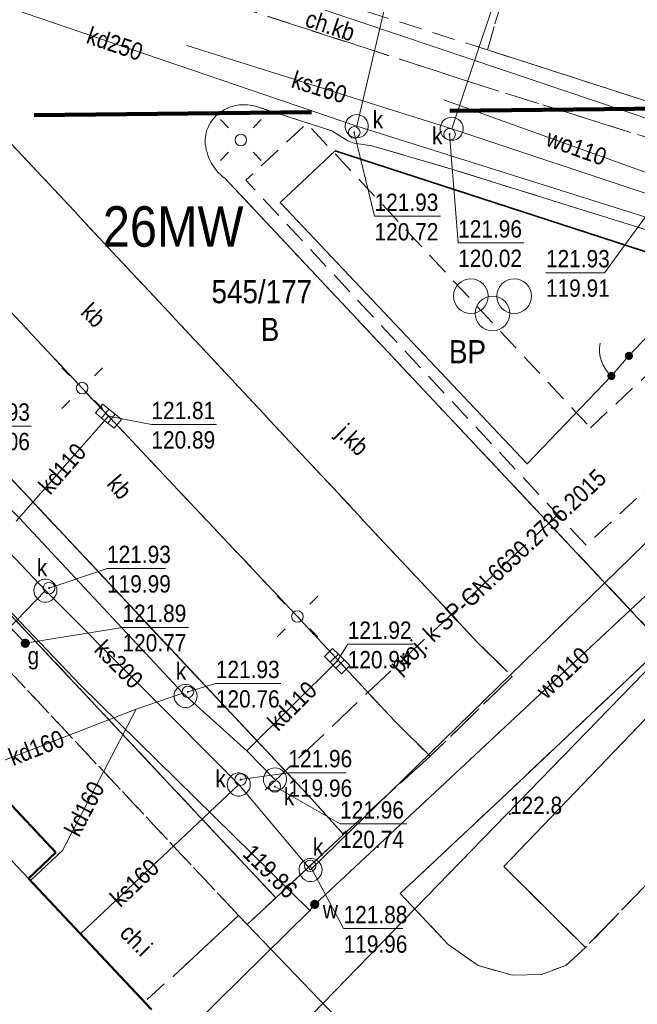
# Model space of a CAD drawing. Extents: x 6439600 to 6443631, y 5654340 to 5654937.
# Tile 49 of 54: x 6440954 to 6440981, y 5654853 to 5654896. Entities that reach past the tile are written whole.
import ezdxf
from ezdxf.enums import TextEntityAlignment as Align

# ---------------------------------------------------------------- set-up
doc = ezdxf.new("R2010")
doc.units = 0
doc.header["$MEASUREMENT"] = 0
for name, pattern in [('1.0_0.5', [1.5, 1, -0.5]), ('1.5_0.5', [2, 1.5, -0.5]), ('2', [0.9, 0.6, -0.3]), ('219-500', [0]), ('BUBS04', [1.5, 1, -0.5]), ('PRZER3-1', [4, 3, -1])]:
    doc.linetypes.add(name, pattern=pattern)
doc.layers.get('0').update_dxf_attribs({"color": 2, "linetype": 'CONTINUOUS', "lineweight": 5})
for name, color, linetype in [('210-oznaczenie konturu użytku gruntowego', 7, 'CONTINUOUS'), ('211-numer działki ewidencyjnej', 7, 'CONTINUOUS'), ('219-działka ewidencyjna', 7, 'CONTINUOUS'), ('312-budynek ewidencyjny', 7, 'CONTINUOUS'), ('320-blok - kondygnacja nadziemna', 7, 'CONTINUOUS'), ('budowla podziemna', 7, 'CONTINUOUS'), ('budowla podziemna-Atr17', 7, 'CONTINUOUS'), ('chodnik', 7, 'CONTINUOUS'), ('chodnik-Atr17', 7, 'CONTINUOUS'), ('jezdnia', 7, 'CONTINUOUS'), ('jezdnia-Atr17', 7, 'CONTINUOUS'), ('komora podziemna', 7, 'CONTINUOUS'), ('kratka ściekowa', 7, 'CONTINUOUS'), ('krawężnik', 7, 'CONTINUOUS'), ('latarnia', 7, 'CONTINUOUS'), ('obszar utwardzony', 7, 'CONTINUOUS'), ('obszar utwardzony-Atr17', 7, 'CONTINUOUS'), ('pikieta naturalna', 7, 'CONTINUOUS'), ('pikieta naturalna-Atr2', 7, 'CONTINUOUS'), ('przewód gazowy', 7, 'CONTINUOUS'), ('przewód kanalizacyjny', 7, 'CONTINUOUS'), ('przewód kanalizacyjny - ob. projektowany', 7, 'CONTINUOUS'), ('przewód kanalizacyjny - ob. projektowany-Atr1', 7, 'CONTINUOUS'), ('przewód kanalizacyjny-Atr1', 7, 'CONTINUOUS'), ('przewód wodociągowy', 7, 'CONTINUOUS'), ('przewód wodociągowy-Atr1', 7, 'CONTINUOUS'), ('rzedna', 7, 'CONTINUOUS'), ('rzedna-Atr2', 7, 'CONTINUOUS'), ('rzedna-Atr3', 7, 'CONTINUOUS'), ('trawnik', 7, 'CONTINUOUS'), ('właz do komory lub kanału - okrągły', 7, 'CONTINUOUS'), ('właz do komory lub kanału - okrągły-Atr17', 7, 'CONTINUOUS'), ('Zakres', 7, 'CONTINUOUS'), ('zasuwa lub zawór', 7, 'CONTINUOUS'), ('zasuwa lub zawór-Atr17', 7, 'CONTINUOUS')]:
    doc.layers.add(name, color=color, linetype=linetype)
for name, color, linetype, lineweight in [('z - kartowanie', 2, 'CONTINUOUS', 5), ('z - MPZT', 121, 'PRZER3-1', 18), ('z- kartowanie', 7, 'CONTINUOUS', 18)]:
    doc.layers.add(name, color=color, linetype=linetype, lineweight=lineweight)
doc.styles.add('MapaZas', font='geodezja.shx', dxfattribs={"width": 0.9})
doc.linetypes.add('OLZ', pattern='A,3,-1,[36,msgB.shx,S=0.008,R=0,X=-0.5,Y=0],3', length=7)

# ---------------------------------------------------------------- blocks, each defined once
blk = doc.blocks.new('PW01')
at = {"linetype": 'Continuous', "lineweight": 13}
h = blk.add_hatch(color=0, dxfattribs=at)
edge = h.paths.add_edge_path()
edge.add_arc((0, 0), 0.045, 0, 360)
blk = doc.blocks.new('US22')
at = {"color": 0, "linetype": 'Continuous', "lineweight": 13}
blk.add_circle((0, 0), 0.25, dxfattribs=at)
blk = doc.blocks.new('US05')
at = {"color": 0, "linetype": 'Continuous', "lineweight": 13}
for p, q in [((-0.525, -0.25), (-0.525, 0.25)), ((-0.525, 0.25), (-0.175, 0.25)), ((-0.175, -0.25), (-0.175, 0.25)), ((-0.175, 0.25), (0.175, 0.25)), ((0.175, -0.25), (0.175, 0.25)), ((0.175, 0.25), (0.525, 0.25)), ((0.525, -0.25), (0.525, 0.25)), ((-0.525, -0.25), (-0.175, -0.25)), ((-0.175, -0.25), (0.175, -0.25)), ((0.175, -0.25), (0.525, -0.25))]:
    blk.add_line(p, q, dxfattribs=at)
blk = doc.blocks.new('US25')
at = {"linetype": 'Continuous', "lineweight": 0}
h = blk.add_hatch(color=0, dxfattribs=at)
edge = h.paths.add_edge_path()
edge.add_arc((0, 0), 0.2, 0, 360)
blk = doc.blocks.new('SM01')
at = {"color": 0, "linetype": 'Continuous', "lineweight": 13}
for p, q in [((-0.53, 0.531), (-0.883, 0.884)), ((0.531, 0.531), (0.884, 0.884)), ((-0.53, -0.53), (-0.883, -0.883)), ((0.531, -0.53), (0.884, -0.883))]:
    blk.add_line(p, q, dxfattribs=at)
blk.add_circle((0, 0), 0.25, dxfattribs=at)
blk = doc.blocks.new('bubs04')
at = {"color": 0, "linetype": 'Continuous', "lineweight": 18}
for centre in [(-1.875, 0.75), (1.875, 0.75), (0, -0.75)]:
    blk.add_circle(centre, 1.5, dxfattribs=at)
blk = doc.blocks.new('ktok04l')
at = {"color": 0, "linetype": 'Continuous', "lineweight": 18}
blk.add_arc((0, 3), 3, 210, 270, dxfattribs=at)
blk = doc.blocks.new('bgs')
at = {"color": 0, "linetype": 'Continuous', "lineweight": 0, "const_width": 0.35}
blk.add_lwpolyline([(-0.175, 0, 1), (0.175, 0, 1)], format="xyb", close=True, dxfattribs=at)

msp = doc.modelspace()

# ---------------------------------------------------------------- hatches: boundary and pattern name
at = {"layer": 'z - MPZT', "linetype": 'Continuous', "lineweight": 18}
h = msp.add_hatch(dxfattribs=at)
h.set_pattern_fill('ANSI32', color=256, scale=20, angle=122)
edge = h.paths.add_edge_path()
edge.add_line((6440960.326, 5654818.056), (6440970.835, 5654806.917))
edge.add_line((6440970.835, 5654806.917), (6441020.698, 5654857.544))
edge.add_line((6441020.698, 5654857.544), (6441020.504, 5654879.363))
edge.add_line((6441020.504, 5654879.363), (6440960.84, 5654817.78))

# ---------------------------------------------------------------- linework, layer by layer
at = {"layer": '219-działka ewidencyjna', "color": 3, "linetype": '219-500', "lineweight": 13, "flags": 128}
msp.add_lwpolyline([(6440947.07, 5654832.59), (6441018.96, 5654906.57)], dxfattribs=at)
at = {"layer": '312-budynek ewidencyjny', "color": 7, "linetype": 'Continuous', "lineweight": 50, "flags": 128}
for points in [[(6440952.77, 5654862.23), (6440955.34, 5654859.51)], [(6440955.34, 5654859.51), (6440954.15, 5654858.38)], [(6440954.15, 5654858.38), (6440959.48, 5654852.71)]]:
    msp.add_lwpolyline(points, dxfattribs=at)
at = {"layer": '320-blok - kondygnacja nadziemna', "color": 7, "linetype": 'Continuous', "lineweight": 13, "flags": 128}
msp.add_lwpolyline([(6440950.07, 5654862.7), (6440954.15, 5654858.38), (6440955.34, 5654859.51), (6440952.77, 5654862.23), (6440952.68, 5654862.15), (6440951.18, 5654863.75)], close=True, dxfattribs=at)
at = {"layer": 'budowla podziemna', "color": 7, "linetype": '1.0_0.5', "lineweight": 13, "flags": 128}
msp.add_lwpolyline([(6440978.47, 5654877.89), (6440984.61, 5654883.62), (6440987.06, 5654880.99), (6440978.29, 5654872.8), (6440963.56, 5654888.6), (6440966.19, 5654891.06)], close=True, dxfattribs=at)
at = {"layer": 'chodnik', "color": 7, "linetype": '1.0_0.5', "lineweight": 13, "flags": 128}
for points in [[(6440924.72, 5654900.35), (6440923.47, 5654899.23), (6440924.53, 5654898.11), (6440934.77, 5654887.17), (6440938.72, 5654882.92), (6440949.01, 5654872.02), (6440952.93, 5654867.78), (6440963.24, 5654856.78), (6440963.62, 5654856.39), (6440964.86, 5654857.55), (6440963.52, 5654858.97)], [(6440963.24, 5654856.78), (6440952.93, 5654867.78), (6440948.94, 5654863.91), (6440950.07, 5654862.7), (6440951.18, 5654863.75), (6440952.68, 5654862.15), (6440952.77, 5654862.23), (6440955.34, 5654859.51), (6440954.15, 5654858.38), (6440959.17, 5654853.04), (6440960.32, 5654854.1), (6440960.41, 5654854.14)]]:
    msp.add_lwpolyline(points, close=True, dxfattribs=at)
at = {"layer": 'chodnik', "color": 7, "linetype": '1.0_0.5', "lineweight": 13}
msp.add_lwpolyline([(6440949.921, 5654900.411), (6440953.54, 5654899.25), (6440960.21, 5654897.1), (6440973.55, 5654892.76), (6440993.4, 5654886.54), (6440993.79, 5654887.68), (6440981.98, 5654891.68), (6440974.02, 5654894.24), (6440962.38, 5654897.95), (6440954.723, 5654900.411)], dxfattribs=at)
at = {"layer": 'jezdnia', "color": 7, "linetype": '1.5_0.5', "lineweight": 13}
for points in [[(6440924.78, 5654900.411), (6440924.72, 5654900.35), (6440963.52, 5654858.97), (6440964.86, 5654857.55), (6440967.78, 5654860.29)], [(6440967.78, 5654860.29), (6440966.41, 5654861.81), (6440937.09, 5654893.05), (6440930.478, 5654900.411)], [(6440944.37, 5654899.84), (6440973.62, 5654868.56), (6440975.08, 5654867.12), (6440971.54, 5654863.67), (6440967.78, 5654860.29), (6440964.86, 5654857.55), (6440963.62, 5654856.39), (6440968.49, 5654851.31)], [(6441003.87, 5654884.34), (6440993.79, 5654887.68), (6440993.4, 5654886.54), (6440973.55, 5654892.76), (6440953.54, 5654899.25)]]:
    msp.add_lwpolyline(points, dxfattribs=at)
at = {"layer": 'jezdnia', "color": 7, "linetype": '1.5_0.5', "lineweight": 13, "flags": 128}
msp.add_lwpolyline([(6440974.33, 5654861.57), (6440981.64, 5654868.47), (6440962.66, 5654888.67), (6440962.56, 5654888.75), (6440962.47, 5654888.83), (6440962.38, 5654888.92), (6440962.29, 5654889.02), (6440962.07, 5654889.33), (6440962.01, 5654889.44), (6440961.96, 5654889.56), (6440961.91, 5654889.68), (6440961.88, 5654889.8), (6440961.84, 5654889.92), (6440961.82, 5654890.04), (6440961.8, 5654890.17), (6440961.8, 5654890.29), (6440961.8, 5654890.41), (6440961.82, 5654890.54), (6440961.84, 5654890.66), (6440961.87, 5654890.77), (6440961.92, 5654890.89), (6440961.95, 5654890.96), (6440962.03, 5654891.1), (6440962.1, 5654891.2), (6440962.18, 5654891.3), (6440962.26, 5654891.39), (6440962.35, 5654891.47), (6440962.45, 5654891.54), (6440962.55, 5654891.6), (6440962.64, 5654891.66), (6440962.75, 5654891.71), (6440962.85, 5654891.76), (6440963.07, 5654891.82), (6440963.18, 5654891.85), (6440963.29, 5654891.86), (6440963.41, 5654891.87), (6440963.52, 5654891.87), (6440963.63, 5654891.86), (6440963.75, 5654891.85), (6440963.86, 5654891.83), (6440963.97, 5654891.8), (6440967.28, 5654890.74), (6440967.97, 5654890.31), (6440968.25, 5654890.21), (6440969.01, 5654890.09), (6440972.41, 5654889.1), (6440986.68, 5654884.65), (6440987.36, 5654884.29), (6440988, 5654884.08), (6440988.78, 5654884.01), (6440996.29, 5654881.71), (6440997.49, 5654880.56), (6440997.63, 5654880.39), (6440997.76, 5654880.21), (6440997.87, 5654880.02), (6440997.98, 5654879.83), (6440998.08, 5654879.63), (6440998.17, 5654879.43), (6440998.24, 5654879.25), (6440998.32, 5654879.02), (6440998.37, 5654878.8), (6440998.42, 5654878.59), (6440998.45, 5654878.37), (6440998.47, 5654878.15), (6440998.48, 5654877.93), (6440998.48, 5654877.71), (6440998.47, 5654877.49), (6440998.44, 5654877.28), (6440998.4, 5654877.06), (6440998.35, 5654876.85), (6440998.28, 5654876.64), (6440998.2, 5654876.44), (6440998.11, 5654876.24), (6440998.01, 5654876.05), (6440997.89, 5654875.86), (6440997.77, 5654875.68), (6440997.63, 5654875.51), (6440997.49, 5654875.35), (6440997.33, 5654875.2), (6440978.26, 5654855.39), (6440977.41, 5654854.62), (6440976.35, 5654854.23), (6440975.1, 5654854.19), (6440973.61, 5654854.61), (6440972.31, 5654855.53), (6440970.24, 5654857.73)], close=True, dxfattribs=at)
at = {"layer": 'komora podziemna', "color": 32, "linetype": 'Continuous', "lineweight": 13, "flags": 128}
for points in [[(6440968.06, 5654890.54), (6440967.98, 5654890.61), (6440967.92, 5654890.7), (6440967.88, 5654890.79), (6440967.86, 5654890.89), (6440967.86, 5654891), (6440967.89, 5654891.1), (6440967.93, 5654891.2), (6440967.99, 5654891.28), (6440968.07, 5654891.35), (6440968.16, 5654891.4), (6440968.26, 5654891.43), (6440968.37, 5654891.44), (6440968.47, 5654891.43), (6440968.57, 5654891.39), (6440968.66, 5654891.34), (6440968.74, 5654891.27), (6440968.8, 5654891.18), (6440968.84, 5654891.09), (6440968.86, 5654890.99), (6440968.86, 5654890.88), (6440968.83, 5654890.78), (6440968.79, 5654890.68), (6440968.73, 5654890.6), (6440968.65, 5654890.53), (6440968.56, 5654890.48), (6440968.46, 5654890.45), (6440968.35, 5654890.44), (6440968.25, 5654890.45), (6440968.15, 5654890.49)], [(6440972.09, 5654890.5), (6440972.03, 5654890.59), (6440971.99, 5654890.68), (6440971.97, 5654890.78), (6440971.97, 5654890.89), (6440972, 5654890.99), (6440972.04, 5654891.09), (6440972.1, 5654891.17), (6440972.18, 5654891.24), (6440972.27, 5654891.29), (6440972.37, 5654891.32), (6440972.48, 5654891.33), (6440972.58, 5654891.32), (6440972.68, 5654891.28), (6440972.77, 5654891.23), (6440972.85, 5654891.16), (6440972.91, 5654891.07), (6440972.95, 5654890.98), (6440972.97, 5654890.88), (6440972.97, 5654890.77), (6440972.94, 5654890.67), (6440972.9, 5654890.57), (6440972.84, 5654890.49), (6440972.76, 5654890.42), (6440972.67, 5654890.37), (6440972.57, 5654890.34), (6440972.46, 5654890.33), (6440972.36, 5654890.34), (6440972.26, 5654890.38), (6440972.17, 5654890.43)], [(6440955.03, 5654870.36), (6440954.93, 5654870.34), (6440954.83, 5654870.34), (6440954.73, 5654870.36), (6440954.63, 5654870.41), (6440954.55, 5654870.47), (6440954.48, 5654870.55), (6440954.42, 5654870.64), (6440954.39, 5654870.74), (6440954.38, 5654870.84), (6440954.39, 5654870.94), (6440954.42, 5654871.04), (6440954.48, 5654871.13), (6440954.55, 5654871.21), (6440954.63, 5654871.27), (6440954.73, 5654871.32), (6440954.83, 5654871.34), (6440954.93, 5654871.34), (6440955.03, 5654871.32), (6440955.13, 5654871.27), (6440955.21, 5654871.21), (6440955.28, 5654871.13), (6440955.34, 5654871.04), (6440955.37, 5654870.94), (6440955.38, 5654870.84), (6440955.37, 5654870.74), (6440955.34, 5654870.64), (6440955.28, 5654870.55), (6440955.21, 5654870.47), (6440955.13, 5654870.41)], [(6440961.45, 5654866.28), (6440961.44, 5654866.18), (6440961.41, 5654866.08), (6440961.35, 5654865.99), (6440961.28, 5654865.91), (6440961.2, 5654865.85), (6440961.1, 5654865.8), (6440961, 5654865.78), (6440960.9, 5654865.78), (6440960.8, 5654865.8), (6440960.7, 5654865.85), (6440960.62, 5654865.91), (6440960.55, 5654865.99), (6440960.49, 5654866.08), (6440960.46, 5654866.18), (6440960.45, 5654866.28), (6440960.46, 5654866.38), (6440960.49, 5654866.48), (6440960.55, 5654866.57), (6440960.62, 5654866.65), (6440960.7, 5654866.71), (6440960.8, 5654866.76), (6440960.9, 5654866.78), (6440961, 5654866.78), (6440961.1, 5654866.76), (6440961.2, 5654866.71), (6440961.28, 5654866.65), (6440961.35, 5654866.57), (6440961.41, 5654866.48), (6440961.44, 5654866.38)], [(6440963.75, 5654862.45), (6440963.74, 5654862.35), (6440963.71, 5654862.25), (6440963.65, 5654862.16), (6440963.58, 5654862.08), (6440963.5, 5654862.02), (6440963.4, 5654861.97), (6440963.3, 5654861.95), (6440963.2, 5654861.95), (6440963.1, 5654861.97), (6440963, 5654862.02), (6440962.92, 5654862.08), (6440962.85, 5654862.16), (6440962.79, 5654862.25), (6440962.76, 5654862.35), (6440962.75, 5654862.45), (6440962.76, 5654862.55), (6440962.79, 5654862.65), (6440962.85, 5654862.74), (6440962.92, 5654862.82), (6440963, 5654862.88), (6440963.1, 5654862.93), (6440963.2, 5654862.95), (6440963.3, 5654862.95), (6440963.4, 5654862.93), (6440963.5, 5654862.88), (6440963.58, 5654862.82), (6440963.65, 5654862.74), (6440963.71, 5654862.65), (6440963.74, 5654862.55)], [(6440964.44, 5654862.34), (6440964.38, 5654862.43), (6440964.34, 5654862.52), (6440964.32, 5654862.62), (6440964.32, 5654862.73), (6440964.35, 5654862.83), (6440964.39, 5654862.93), (6440964.45, 5654863.01), (6440964.53, 5654863.08), (6440964.62, 5654863.13), (6440964.72, 5654863.16), (6440964.83, 5654863.17), (6440964.93, 5654863.16), (6440965.03, 5654863.12), (6440965.12, 5654863.07), (6440965.2, 5654863), (6440965.26, 5654862.91), (6440965.3, 5654862.82), (6440965.32, 5654862.72), (6440965.32, 5654862.61), (6440965.29, 5654862.51), (6440965.25, 5654862.41), (6440965.19, 5654862.33), (6440965.11, 5654862.26), (6440965.02, 5654862.21), (6440964.92, 5654862.18), (6440964.81, 5654862.17), (6440964.71, 5654862.18), (6440964.61, 5654862.22), (6440964.52, 5654862.27)], [(6440966.86, 5654858.75), (6440966.85, 5654858.65), (6440966.82, 5654858.55), (6440966.76, 5654858.46), (6440966.69, 5654858.38), (6440966.61, 5654858.32), (6440966.51, 5654858.27), (6440966.41, 5654858.25), (6440966.31, 5654858.25), (6440966.21, 5654858.27), (6440966.11, 5654858.32), (6440966.03, 5654858.38), (6440965.96, 5654858.46), (6440965.9, 5654858.55), (6440965.87, 5654858.65), (6440965.86, 5654858.75), (6440965.87, 5654858.85), (6440965.9, 5654858.95), (6440965.96, 5654859.04), (6440966.03, 5654859.12), (6440966.11, 5654859.18), (6440966.21, 5654859.23), (6440966.31, 5654859.25), (6440966.41, 5654859.25), (6440966.51, 5654859.23), (6440966.61, 5654859.18), (6440966.69, 5654859.12), (6440966.76, 5654859.04), (6440966.82, 5654858.95), (6440966.85, 5654858.85)]]:
    msp.add_lwpolyline(points, close=True, dxfattribs=at)
at = {"layer": 'krawężnik', "color": 7, "linetype": 'Continuous', "lineweight": 13}
for points in [[(6440967.78, 5654860.29), (6440964.86, 5654857.55), (6440963.52, 5654858.97), (6440924.72, 5654900.35), (6440924.78, 5654900.411)], [(6440930.478, 5654900.411), (6440937.09, 5654893.05), (6440966.41, 5654861.81), (6440967.78, 5654860.29)]]:
    msp.add_lwpolyline(points, dxfattribs=at)
at = {"layer": 'krawężnik', "color": 7, "linetype": 'Continuous', "lineweight": 13, "flags": 128}
for points in [[(6440974.3, 5654895.25), (6440974.02, 5654894.24), (6440981.98, 5654891.68), (6440982.22, 5654892.47)], [(6440965.53, 5654885.62), (6440962.66, 5654888.67), (6440962.56, 5654888.75), (6440962.47, 5654888.83), (6440962.38, 5654888.92), (6440962.29, 5654889.02), (6440962.21, 5654889.12), (6440962.14, 5654889.22), (6440962.07, 5654889.33), (6440962.01, 5654889.44), (6440961.96, 5654889.56), (6440961.91, 5654889.68), (6440961.88, 5654889.8), (6440961.84, 5654889.92), (6440961.82, 5654890.04), (6440961.8, 5654890.17), (6440961.8, 5654890.29), (6440961.8, 5654890.41), (6440961.82, 5654890.54), (6440961.84, 5654890.66), (6440961.87, 5654890.77), (6440961.92, 5654890.89), (6440961.97, 5654891), (6440962.03, 5654891.1), (6440962.1, 5654891.2), (6440962.18, 5654891.3), (6440962.26, 5654891.39), (6440962.35, 5654891.47), (6440962.45, 5654891.54), (6440962.55, 5654891.6), (6440962.64, 5654891.66), (6440962.75, 5654891.71), (6440962.85, 5654891.76), (6440962.96, 5654891.79), (6440963.07, 5654891.82), (6440963.18, 5654891.85), (6440963.29, 5654891.86), (6440963.41, 5654891.87), (6440963.52, 5654891.87), (6440963.63, 5654891.86), (6440963.75, 5654891.85), (6440963.86, 5654891.83), (6440963.97, 5654891.8), (6440967.28, 5654890.74), (6440967.97, 5654890.31), (6440968.25, 5654890.21), (6440969.01, 5654890.09), (6440972.41, 5654889.1), (6440986.68, 5654884.65)], [(6440963.73, 5654887.53), (6440981.64, 5654868.47)], [(6440982.91, 5654867.43), (6440974.72, 5654858.9), (6440978.26, 5654855.39), (6440977.41, 5654854.62), (6440976.35, 5654854.23), (6440975.1, 5654854.19), (6440973.61, 5654854.61), (6440972.31, 5654855.53), (6440970.24, 5654857.73), (6440974.33, 5654861.57), (6440981.64, 5654868.47)], [(6440952.72, 5654829.36), (6440959.09, 5654835.7), (6440955.5, 5654839.17), (6440964.66, 5654848.56), (6440968.21, 5654845.07), (6440969.35, 5654846.58), (6440969.76, 5654848.06), (6440969.5, 5654849.79), (6440968.49, 5654851.31), (6440963.62, 5654856.39), (6440963.24, 5654856.78), (6440960.41, 5654854.14)]]:
    msp.add_lwpolyline(points, dxfattribs=at)
at = {"layer": 'obszar utwardzony', "color": 7, "linetype": '1.5_0.5', "lineweight": 13, "flags": 128}
for points in [[(6440973.62, 5654868.56), (6440944.37, 5654899.84), (6440940.74, 5654896.44), (6440942.37, 5654894.71), (6440956.47, 5654879.6), (6440965.79, 5654869.72), (6440970, 5654865.19), (6440971.54, 5654863.67), (6440975.08, 5654867.12)], [(6440970, 5654865.19), (6440965.79, 5654869.72), (6440956.47, 5654879.6), (6440942.37, 5654894.71), (6440940.74, 5654896.44), (6440937.09, 5654893.05), (6440966.41, 5654861.81), (6440967.78, 5654860.29), (6440971.55, 5654863.68), (6440971.49, 5654863.72)], [(6440997.33, 5654875.2), (6440993.72, 5654878.68), (6440982.91, 5654867.43), (6440974.72, 5654858.9), (6440978.26, 5654855.39)]]:
    msp.add_lwpolyline(points, close=True, dxfattribs=at)
at = {"layer": 'przewód gazowy', "color": 40, "linetype": 'Continuous', "lineweight": 13}
msp.add_lwpolyline([(6440953.797, 5654900.411), (6440971.88, 5654894.32), (6440992.14, 5654887.5), (6440992.74, 5654887.33)], dxfattribs=at)
at = {"layer": 'przewód gazowy', "color": 40, "linetype": 'Continuous', "lineweight": 13, "flags": 128}
msp.add_lwpolyline([(6440954.01, 5654868.56), (6440953.54, 5654869.05), (6440952.23, 5654870.47), (6440938.02, 5654885.93), (6440934.83, 5654889.39)], dxfattribs=at)
at = {"layer": 'przewód kanalizacyjny', "color": 34, "linetype": 'Continuous', "lineweight": 13}
for points in [[(6440927.258, 5654900.411), (6440934.7, 5654892.29), (6440940.76, 5654885.91), (6440948.8, 5654877.25), (6440954.88, 5654870.84), (6440963.25, 5654862.45), (6440966.36, 5654858.75), (6440992.36, 5654884.1), (6441029.95, 5654891.52)], [(6440928.416, 5654900.411), (6440930.89, 5654897.81), (6440932.08, 5654896.56), (6440944.14, 5654883.97), (6440946.4, 5654881.28), (6440953.74, 5654873.99), (6440960.83, 5654866.4), (6440963.6, 5654863.9), (6440964.82, 5654862.67)], [(6440970.588, 5654900.411), (6440968.36, 5654890.94)]]:
    msp.add_lwpolyline(points, dxfattribs=at)
at = {"layer": 'przewód kanalizacyjny', "color": 34, "linetype": 'Continuous', "lineweight": 13, "flags": 128}
for points in [[(6440972.47, 5654890.83), (6440975.29, 5654899.26)], [(6440947.42, 5654898.08), (6440968.36, 5654890.94), (6440987.84, 5654884.81)], [(6440961.01, 5654894.43), (6440972.47, 5654890.83)], [(6440972.47, 5654890.83), (6440981.4, 5654887.85)], [(6440953.61, 5654873.84), (6440957.61, 5654878.39)], [(6440954.88, 5654870.84), (6440948.56, 5654864.32)], [(6440967.51, 5654867.79), (6440963.6, 5654863.9)], [(6440958.81, 5654865.71), (6440960.83, 5654866.4)], [(6440951.87, 5654863.02), (6440958.81, 5654865.71)], [(6440954.23, 5654858.3), (6440955.62, 5654859.59), (6440958.81, 5654865.71)], [(6440956.4, 5654855.99), (6440963.25, 5654862.45)]]:
    msp.add_lwpolyline(points, dxfattribs=at)
at = {"layer": 'przewód kanalizacyjny - ob. projektowany', "color": 34, "linetype": '1.5_0.5', "lineweight": 13, "flags": 128}
msp.add_lwpolyline([(6440964.39, 5654862.21), (6440969.05, 5654866.63), (6440977.06, 5654874.12)], dxfattribs=at)
at = {"layer": 'przewód wodociągowy', "color": 5, "linetype": 'Continuous', "lineweight": 13, "flags": 128}
for points in [[(6440972.13, 5654892.08), (6440990.53, 5654885.47)], [(6440966.33, 5654857), (6440956.4, 5654866.75), (6440952.05, 5654871.31), (6440946.98, 5654876.63), (6440941.57, 5654883.2), (6440937.93, 5654887.2), (6440934.99, 5654890.69)], [(6440990.53, 5654885.47), (6440990.99, 5654885.3), (6440990.8, 5654884.82), (6440988.01, 5654877.3), (6440966.54, 5654857.26)], [(6440966.33, 5654857), (6440955.32, 5654846.14), (6440944.28, 5654834.82), (6440943.88, 5654834.39)], [(6440966.54, 5654857.26), (6440966.33, 5654857)]]:
    msp.add_lwpolyline(points, dxfattribs=at)
at = {"layer": 'rzedna-Atr2', "color": 7, "lineweight": 13, "flags": 128}
for points in [[(6440968.25, 5654890.67), (6440969.13, 5654887.04), (6440971.978, 5654887.04)], [(6440972.38, 5654890.59), (6440972.75, 5654885.89), (6440975.593, 5654885.89)], [(6440981.34, 5654887.67), (6440979.08, 5654884.6), (6440976.55, 5654884.6)], [(6440948.9, 5654877.33), (6440951.45, 5654877.96), (6440954.261, 5654877.96)], [(6440955.04, 5654870.95), (6440957.55, 5654871.8), (6440960.08, 5654871.8)], [(6440961.05, 5654866.46), (6440962.26, 5654866.82), (6440965.076, 5654866.82)], [(6440963.33, 5654862.66), (6440965.4, 5654862.96), (6440967.898, 5654862.96)], [(6440964.81, 5654862.36), (6440967.64, 5654860.74), (6440970.52, 5654860.74)], [(6440966.34, 5654858.93), (6440967.79, 5654856.21), (6440970.351, 5654856.21)]]:
    msp.add_lwpolyline(points, dxfattribs=at)
at = {"layer": 'rzedna-Atr2', "color": 34, "lineweight": 13, "flags": 128}
for points in [[(6440957.61, 5654878.39), (6440959.47, 5654878.03), (6440962.287, 5654878.03)], [(6440967.51, 5654867.79), (6440967.97, 5654868.52), (6440970.818, 5654868.52)]]:
    msp.add_lwpolyline(points, dxfattribs=at)
at = {"layer": 'rzedna-Atr2', "color": 40, "lineweight": 13, "flags": 128}
msp.add_lwpolyline([(6440954.01, 5654868.56), (6440958.22, 5654869.25), (6440961.074, 5654869.25)], dxfattribs=at)
at = {"layer": 'trawnik', "color": 7, "linetype": '1.0_0.5', "lineweight": 13}
for points in [[(6440974.3, 5654895.25), (6440974.02, 5654894.24), (6440981.98, 5654891.68), (6440982.22, 5654892.47), (6440983.42, 5654896.58), (6440984.27, 5654899.36), (6440980.42, 5654900.62), (6440976.63, 5654901.89), (6440976.424, 5654901.25)], [(6440976.155, 5654900.411), (6440975.74, 5654899.12), (6440975.56, 5654899.18), (6440974.3, 5654895.25)]]:
    msp.add_lwpolyline(points, dxfattribs=at)
at = {"layer": 'z - kartowanie', "color": 0, "linetype": 'Continuous', "lineweight": 35}
msp.add_lwpolyline([(6440979.38, 5654880.13), (6440975.74, 5654876.33), (6440965.05, 5654887.64), (6440967.43, 5654889.88), (6440983.59, 5654884.62), (6440980.14, 5654881)], dxfattribs=at)
at = {"layer": 'z - kartowanie', "color": 0, "linetype": 'Continuous', "lineweight": 18}
msp.add_lwpolyline([(6440979.38, 5654880.13), (6440980.14, 5654881)], dxfattribs=at)
at = {"layer": 'Zakres', "color": 221, "linetype": '2', "lineweight": 140, "ltscale": 20, "flags": 128}
msp.add_lwpolyline([(6441020.39, 5654892.11), (6440805.9, 5654889.86), (6440806.46, 5654752.7), (6441021.62, 5654754.02)], close=True, dxfattribs=at)

# ---------------------------------------------------------------- block references
at = {"layer": 'kratka ściekowa', "color": 34, "linetype": 'Continuous', "lineweight": 13}
for p, rotation in [((6440957.61, 5654878.39), 320.6), ((6440967.51, 5654867.79), 315)]:
    msp.add_blockref('US05', p, dxfattribs=dict(at, rotation=rotation))
at = {"layer": 'latarnia', "color": 7, "linetype": 'Continuous', "lineweight": 13}
for p in [(6440956.47, 5654879.6), (6440965.79, 5654869.72)]:
    msp.add_blockref('SM01', p, dxfattribs=at)
at = {"layer": 'pikieta naturalna', "color": 7, "linetype": 'Continuous', "lineweight": 13}
msp.add_blockref('PW01', (6440974.99, 5654861.17), dxfattribs=at)
at = {"layer": 'rzedna', "color": 34, "linetype": 'Continuous', "lineweight": 13}
for p in [(6440968.25, 5654890.67), (6440972.38, 5654890.59), (6440957.61, 5654878.39), (6440955.04, 5654870.95), (6440967.51, 5654867.79), (6440961.05, 5654866.46), (6440963.33, 5654862.66), (6440964.81, 5654862.36), (6440966.34, 5654858.93)]:
    msp.add_blockref('PW01', p, dxfattribs=at)
at = {"layer": 'rzedna', "color": 40, "linetype": 'Continuous', "lineweight": 13}
msp.add_blockref('PW01', (6440954.01, 5654868.56), dxfattribs=at)
at = {"layer": 'rzedna', "color": 5, "linetype": 'Continuous', "lineweight": 13}
msp.add_blockref('PW01', (6440966.33, 5654857), dxfattribs=at)
at = {"layer": 'właz do komory lub kanału - okrągły', "color": 7, "linetype": 'Continuous', "lineweight": 13}
for p in [(6440968.25, 5654890.67), (6440972.38, 5654890.59), (6440955.04, 5654870.95), (6440961.05, 5654866.46), (6440963.33, 5654862.66), (6440964.81, 5654862.36), (6440966.34, 5654858.93)]:
    msp.add_blockref('US22', p, dxfattribs=at)
at = {"layer": 'z - kartowanie', "color": 0, "linetype": 'BUBS04', "lineweight": 18, "xscale": 0.5, "yscale": 0.5, "zscale": 0.5}
msp.add_blockref('bubs04', (6440974.238, 5654883.21), dxfattribs=at)
at = {"layer": 'z - kartowanie', "color": 0, "linetype": 'Continuous', "lineweight": 18, "xscale": 0.5, "yscale": 0.5, "zscale": 0.5}
for name, p, rotation in [('ktok04l', (6440979.38, 5654880.13), 318.860732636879), ('bgs', (6440980.14, 5654881), 138.860732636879), ('bgs', (6440979.38, 5654880.13), 318.860732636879)]:
    msp.add_blockref(name, p, dxfattribs=dict(at, rotation=rotation))
at = {"layer": 'z- kartowanie', "color": 7, "linetype": 'Continuous', "lineweight": 13}
msp.add_blockref('SM01', (6440963.34, 5654890.34), dxfattribs=at)
at = {"layer": 'zasuwa lub zawór', "color": 40, "linetype": 'Continuous', "lineweight": 13}
msp.add_blockref('US25', (6440954.01, 5654868.56), dxfattribs=at)
at = {"layer": 'zasuwa lub zawór', "color": 5, "linetype": 'Continuous', "lineweight": 13}
msp.add_blockref('US25', (6440966.54, 5654857.26), dxfattribs=at)

# ---------------------------------------------------------------- texts
at = {"layer": '210-oznaczenie konturu użytku gruntowego', "color": 3, "linetype": 'Continuous', "lineweight": 13, "style": 'MapaZas', "width": 0.9}
msp.add_text('B', height=1, dxfattribs=at).set_placement((6440964.205, 5654881.645))
at = {"layer": '211-numer działki ewidencyjnej', "color": 3, "linetype": 'Continuous', "lineweight": 13, "style": 'MapaZas', "width": 0.9}
msp.add_text('545/177', height=1, dxfattribs=at).set_placement((6440962.073, 5654883.278))
at = {"layer": 'budowla podziemna-Atr17', "color": 7, "lineweight": 13, "style": 'MapaZas', "width": 0.9}
msp.add_text('BP', height=1, dxfattribs=at).set_placement((6440972.35, 5654880.68))
at = {"layer": 'chodnik-Atr17', "color": 7, "lineweight": 13, "style": 'MapaZas', "width": 0.9}
msp.add_text('ch.kb', height=0.75, rotation=341.565, dxfattribs=at).set_placement((6440966.07, 5654895.28))
msp.add_text('ch.i', height=0.75, rotation=314.777, dxfattribs=at).set_placement((6440958.81, 5654855.72), align=Align.MIDDLE_CENTER)
at = {"layer": 'jezdnia-Atr17', "color": 7, "lineweight": 13, "style": 'MapaZas', "width": 0.9}
msp.add_text('j.kb', height=0.75, rotation=315.978, dxfattribs=at).set_placement((6440967.42, 5654877.59))
at = {"layer": 'obszar utwardzony-Atr17', "color": 7, "lineweight": 13, "style": 'MapaZas', "width": 0.9}
for rotation, p in [(315.544, (6440956.36, 5654882.83)), (310.695, (6440957.5, 5654875.44))]:
    msp.add_text('kb', height=0.75, rotation=rotation, dxfattribs=at).set_placement(p)
at = {"layer": 'pikieta naturalna-Atr2', "color": 7, "lineweight": 13, "style": 'MapaZas', "width": 0.9}
msp.add_text('122.8', height=0.75, dxfattribs=at).set_placement((6440974.99, 5654861.17))
at = {"layer": 'przewód kanalizacyjny - ob. projektowany-Atr1', "color": 34, "lineweight": 13, "style": 'MapaZas', "width": 0.9}
msp.add_text('proj. k SP-GN.6630.2736.2015', height=0.75, rotation=43.08, dxfattribs=at).set_placement((6440974.46, 5654871.68), align=Align.MIDDLE_CENTER)
at = {"layer": 'przewód kanalizacyjny-Atr1', "color": 34, "lineweight": 13, "style": 'MapaZas', "width": 0.9}
for s, rotation, p in [('kd250', 341.171, (6440957.89, 5654894.51)), ('ks160', 342.56, (6440966.74, 5654892.63)), ('kd110', 48.681, (6440955.61, 5654876.12)), ('ks200', 314.93, (6440958.06, 5654867.65)), ('kd110', 44.852, (6440965.56, 5654865.85)), ('kd160', 21.187, (6440954.49, 5654864.04)), ('kd160', 62.47, (6440956.57, 5654861.4)), ('ks160', 43.32, (6440958.74, 5654858.2))]:
    msp.add_text(s, height=0.75, rotation=rotation, dxfattribs=at).set_placement(p, align=Align.MIDDLE_CENTER)
at = {"layer": 'przewód wodociągowy-Atr1', "color": 5, "lineweight": 13, "style": 'MapaZas', "width": 0.9}
for rotation, p in [(340.24, (6440977.87, 5654890.02)), (43.026, (6440977.28, 5654867.28))]:
    msp.add_text('wo110', height=0.75, rotation=rotation, dxfattribs=at).set_placement(p, align=Align.MIDDLE_CENTER)
at = {"layer": 'rzedna-Atr2', "color": 7, "lineweight": 13, "style": 'MapaZas', "width": 0.9}
for s, p in [('121.93', (6440969.13, 5654887.048)), ('121.96', (6440972.75, 5654885.897)), ('121.93', (6440976.55, 5654884.607)), ('121.93', (6440951.45, 5654877.968)), ('121.93', (6440957.55, 5654871.808)), ('121.93', (6440962.26, 5654866.828)), ('121.96', (6440965.4, 5654862.968)), ('121.96', (6440967.64, 5654860.748)), ('121.88', (6440967.79, 5654856.218))]:
    msp.add_text(s, height=0.75, dxfattribs=at).set_placement(p, align=Align.BOTTOM_LEFT)
at = {"layer": 'rzedna-Atr2', "color": 34, "lineweight": 13, "style": 'MapaZas', "width": 0.9}
for s, p in [('121.81', (6440959.47, 5654878.038)), ('121.92', (6440967.97, 5654868.527))]:
    msp.add_text(s, height=0.75, dxfattribs=at).set_placement(p, align=Align.BOTTOM_LEFT)
at = {"layer": 'rzedna-Atr2', "color": 40, "lineweight": 13, "style": 'MapaZas', "width": 0.9}
msp.add_text('121.89', height=0.75, dxfattribs=at).set_placement((6440958.22, 5654869.258), align=Align.BOTTOM_LEFT)
at = {"layer": 'rzedna-Atr2', "color": 5, "lineweight": 13, "style": 'MapaZas', "width": 0.9}
msp.add_text('119.86', height=0.75, rotation=315.519, dxfattribs=at).set_placement((6440963.63, 5654859.66), align=Align.MIDDLE_LEFT)
at = {"layer": 'rzedna-Atr3', "color": 7, "lineweight": 13, "style": 'MapaZas', "width": 0.9}
for s, p in [('120.72', (6440969.13, 5654885.772)), ('120.02', (6440972.75, 5654884.622)), ('119.91', (6440976.55, 5654883.332)), ('120.06', (6440951.45, 5654876.692)), ('119.99', (6440957.55, 5654870.532)), ('120.76', (6440962.26, 5654865.553)), ('119.96', (6440965.4, 5654861.692)), ('120.74', (6440967.64, 5654859.473)), ('119.96', (6440967.79, 5654854.942))]:
    msp.add_text(s, height=0.75, dxfattribs=at).set_placement(p, align=Align.BOTTOM_LEFT)
at = {"layer": 'rzedna-Atr3', "color": 34, "lineweight": 13, "style": 'MapaZas', "width": 0.9}
for s, p in [('120.89', (6440959.47, 5654876.763)), ('120.94', (6440967.97, 5654867.252))]:
    msp.add_text(s, height=0.75, dxfattribs=at).set_placement(p, align=Align.BOTTOM_LEFT)
at = {"layer": 'rzedna-Atr3', "color": 40, "lineweight": 13, "style": 'MapaZas', "width": 0.9}
msp.add_text('120.77', height=0.75, dxfattribs=at).set_placement((6440958.22, 5654867.982), align=Align.BOTTOM_LEFT)
at = {"layer": 'właz do komory lub kanału - okrągły-Atr17', "color": 7, "lineweight": 13, "style": 'MapaZas', "width": 0.9}
for p in [(6440969.05, 5654890.85), (6440971.62, 5654890.15), (6440954.51, 5654871.46), (6440960.53, 5654866.98), (6440962.24, 5654862.32), (6440965.2, 5654861.55), (6440966.46, 5654859.37)]:
    msp.add_text('k', height=0.75, dxfattribs=at).set_placement(p)
at = {"layer": 'z - MPZT', "linetype": 'OLZ', "lineweight": 35, "style": 'MapaZas', "width": 0.9}
msp.add_text('26MW', height=1.75, rotation=359.9598, dxfattribs=at).set_placement((6440960.412, 5654886.599), align=Align.MIDDLE)
at = {"layer": 'zasuwa lub zawór-Atr17', "color": 40, "lineweight": 13, "style": 'MapaZas', "width": 0.9}
msp.add_text('g', height=0.75, dxfattribs=at).set_placement((6440954.11, 5654867.65))
at = {"layer": 'zasuwa lub zawór-Atr17', "color": 5, "lineweight": 13, "style": 'MapaZas', "width": 0.9}
msp.add_text('w', height=0.75, dxfattribs=at).set_placement((6440966.89, 5654856.65))

doc.saveas('drawing.dxf')
